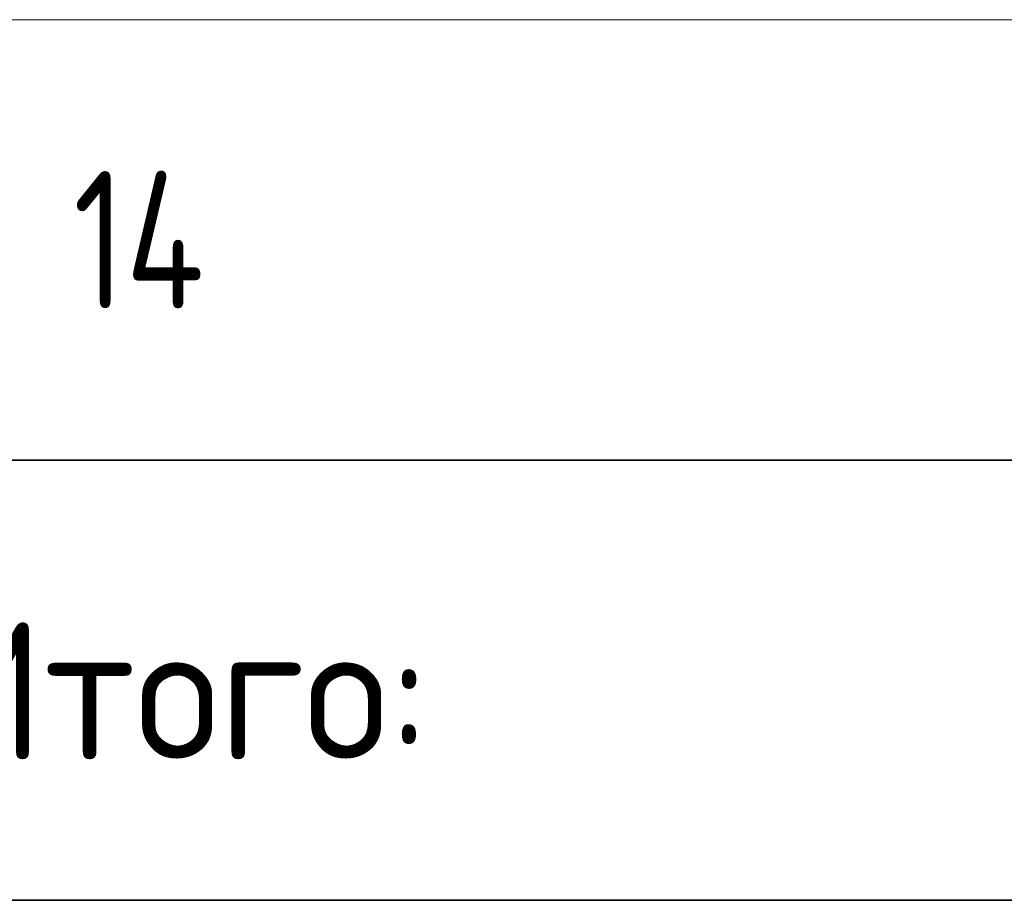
# Model space of a CAD drawing. Header units: metres. Extents: x -38 to 98, y -15 to 21.
# Tile 107 of 147: x 75.88 to 77.67, y 0.47 to 2.07. Entities that reach past the tile are written whole.
import ezdxf

# ---------------------------------------------------------------- set-up
doc = ezdxf.new("R2010")
doc.units = ezdxf.units.M
doc.layers.add('XR$4$Текст_ примечание', color=7, linetype='Continuous', lineweight=13)
doc.styles.add('ISOCPEUR', font='txt')

msp = doc.modelspace()

# ---------------------------------------------------------------- linework, layer by layer
at = {"layer": 'XR$4$Текст_ примечание', "color": 7, "linetype": 'Continuous', "lineweight": 13, "transparency": 33554687}
for p, q in [((86.4198, 2.0717), (67.9198, 2.0717)), ((86.4198, 1.2717), (67.9198, 1.2717))]:
    msp.add_line(p, q, dxfattribs=at)
at = {"layer": 'XR$4$Текст_ примечание', "color": 7, "linetype": 'Continuous', "lineweight": 35, "transparency": 33554687}
for p, q in [((67.9198, 1.2717), (86.4198, 1.2717)), ((67.9198, 0.4717), (86.4198, 0.4717))]:
    msp.add_line(p, q, dxfattribs=at)

# ---------------------------------------------------------------- texts
at = {"layer": 'XR$4$Текст_ примечание', "color": 7, "linetype": 'Continuous', "lineweight": 35, "transparency": 33554687, "char_height": 0.25, "attachment_point": 7, "style": 'ISOCPEUR'}
for s, insert, width in [('\\W0.76;14', (75.98, 1.5467), 0.420468), ('\\W0.95;Итого:', (75.7194, 0.728), 1.143461)]:
    msp.add_mtext(s, dxfattribs=dict(at, insert=insert, width=width))

doc.saveas('drawing.dxf')
